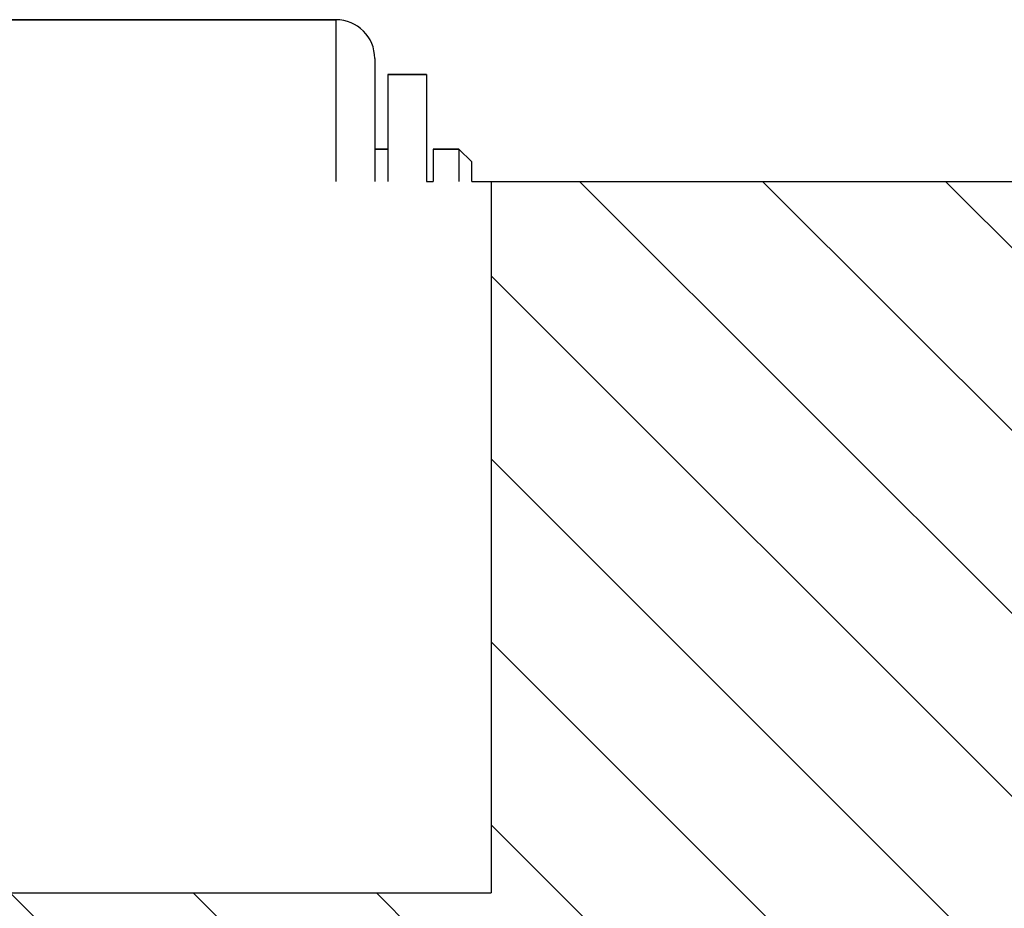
# Model space of a CAD drawing. Extents: x -1763 to 4575, y -3429 to 1051.
# Tile 23 of 193: x -76 to -61, y -2460 to -2446. Entities that reach past the tile are written whole.
import ezdxf

# ---------------------------------------------------------------- set-up
doc = ezdxf.new("R2010")
doc.units = 0
doc.linetypes.add('DASHED', pattern=[15, 7, -8])
doc.layers.get('0').update_dxf_attribs({"linetype": 'CONTINUOUS'})
doc.layers.add('1', color=7, linetype='CONTINUOUS')

# ---------------------------------------------------------------- blocks, each defined once
blk = doc.blocks.new('Z-STACK', base_point=(-660.9662464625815, -2613.082057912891))
at = {"layer": '1', "linetype": 'CONTINUOUS'}
h = blk.add_hatch(dxfattribs=at)
h.set_pattern_fill('USER', color=4, scale=2, angle=315, pattern_type=0)
h.set_pattern_definition([(315, (0, 400), (1.4142135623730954, 1.4142135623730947), [])])
h.paths.add_polyline_path([(-28.60342386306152, -2448.268493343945), (-67.60342386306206, -2448.268493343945), (-69.20342386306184, -2448.268493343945), (-69.20342386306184, -2459.268493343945), (-81.60342386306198, -2459.268493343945), (-81.60342386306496, -2454.068493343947), (-81.60342386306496, -2453.968493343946), (-81.60342386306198, -2448.268493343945), (-84.74342386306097, -2448.268493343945), (-85.74342386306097, -2449.268493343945), (-85.74342386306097, -2459.868493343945), (-67.60342386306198, -2459.868493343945), (-67.60342386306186, -2460.268493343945), (-28.60342386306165, -2460.268493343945)])
at = {"color": 7, "linetype": 'CONTINUOUS'}
for p, q in [((-71.60342386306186, -2445.768493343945), (-79.40342386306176, -2445.768493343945)), ((-79.40342386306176, -2445.768493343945), (-71.60342386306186, -2445.768493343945)), ((-71.60342386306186, -2445.768493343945), (-71.60342386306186, -2448.268493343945)), ((-71.60342386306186, -2445.768493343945), (-71.60342386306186, -2448.268493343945)), ((-71.00342386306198, -2446.368493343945), (-71.00342386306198, -2448.268493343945)), ((-71.00342386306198, -2446.368493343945), (-71.00342386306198, -2448.268493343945)), ((-70.80342386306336, -2446.618493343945), (-70.80342386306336, -2447.768493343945)), ((-70.80342386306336, -2446.618493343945), (-70.20342386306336, -2446.618493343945)), ((-70.20342386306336, -2446.618493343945), (-70.80342386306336, -2446.618493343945)), ((-70.80342386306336, -2446.618493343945), (-70.80342386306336, -2447.768493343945)), ((-70.20342386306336, -2446.618493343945), (-70.20342386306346, -2448.268493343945)), ((-70.20342386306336, -2446.618493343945), (-70.20342386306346, -2448.268493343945)), ((-70.80342386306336, -2447.768493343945), (-71.00342386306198, -2447.768493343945)), ((-71.00342386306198, -2447.768493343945), (-70.80342386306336, -2447.768493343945)), ((-70.80342386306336, -2447.768493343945), (-70.80342386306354, -2448.268493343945)), ((-70.80342386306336, -2447.768493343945), (-70.80342386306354, -2448.268493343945)), ((-70.10342386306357, -2447.768493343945), (-70.10342386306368, -2448.268493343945)), ((-69.70342386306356, -2447.768493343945), (-70.10342386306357, -2447.768493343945)), ((-70.10342386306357, -2447.768493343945), (-69.70342386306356, -2447.768493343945)), ((-70.10342386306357, -2447.768493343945), (-70.10342386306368, -2448.268493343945)), ((-69.70342386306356, -2447.768493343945), (-69.70342386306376, -2448.268493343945)), ((-69.70342386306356, -2447.768493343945), (-69.50342386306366, -2447.968493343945)), ((-69.50342386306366, -2447.968493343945), (-69.70342386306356, -2447.768493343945)), ((-69.70342386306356, -2447.768493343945), (-69.70342386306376, -2448.268493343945)), ((-69.50342386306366, -2448.268493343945), (-69.50342386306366, -2447.968493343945)), ((-69.50342386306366, -2448.268493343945), (-69.50342386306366, -2447.968493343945))]:
    blk.add_line(p, q, dxfattribs=at)
at = {"color": 7, "linetype": 'DASHED'}
blk.add_line((-70.80342386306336, -2447.768493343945), (-70.80342386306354, -2448.268493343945), dxfattribs=at)
blk.add_line((-70.80342386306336, -2447.768493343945), (-70.80342386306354, -2448.268493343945), dxfattribs=at)
at = {"color": 4, "linetype": 'CONTINUOUS'}
for p, q in [((-70.20342386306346, -2448.268493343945), (-70.10342386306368, -2448.268493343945)), ((-69.50342386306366, -2448.268493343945), (-69.20342386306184, -2448.268493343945)), ((-69.20342386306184, -2448.268493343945), (-69.20342386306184, -2459.268493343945)), ((-69.20342386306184, -2448.268493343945), (-67.60342386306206, -2448.268493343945)), ((-81.60342386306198, -2459.268493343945), (-69.20342386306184, -2459.268493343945))]:
    blk.add_line(p, q, dxfattribs=at)
at = {"color": 7, "linetype": 'CONTINUOUS'}
blk.add_arc((-71.60342386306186, -2446.368493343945), 0.59999999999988, 0, 90, dxfattribs=at)
blk.add_arc((-71.60342386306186, -2446.368493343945), 0.59999999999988, 0, 90, dxfattribs=at)
at = {"layer": '1', "color": 4, "linetype": 'CONTINUOUS'}
blk.add_line((-67.60342386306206, -2448.268493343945), (-28.60342386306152, -2448.268493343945), dxfattribs=at)

msp = doc.modelspace()

# ---------------------------------------------------------------- block references
at = {"layer": '1'}
msp.add_blockref('Z-STACK', (-660.9662464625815, -2613.082057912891), dxfattribs=at)

doc.saveas('drawing.dxf')
